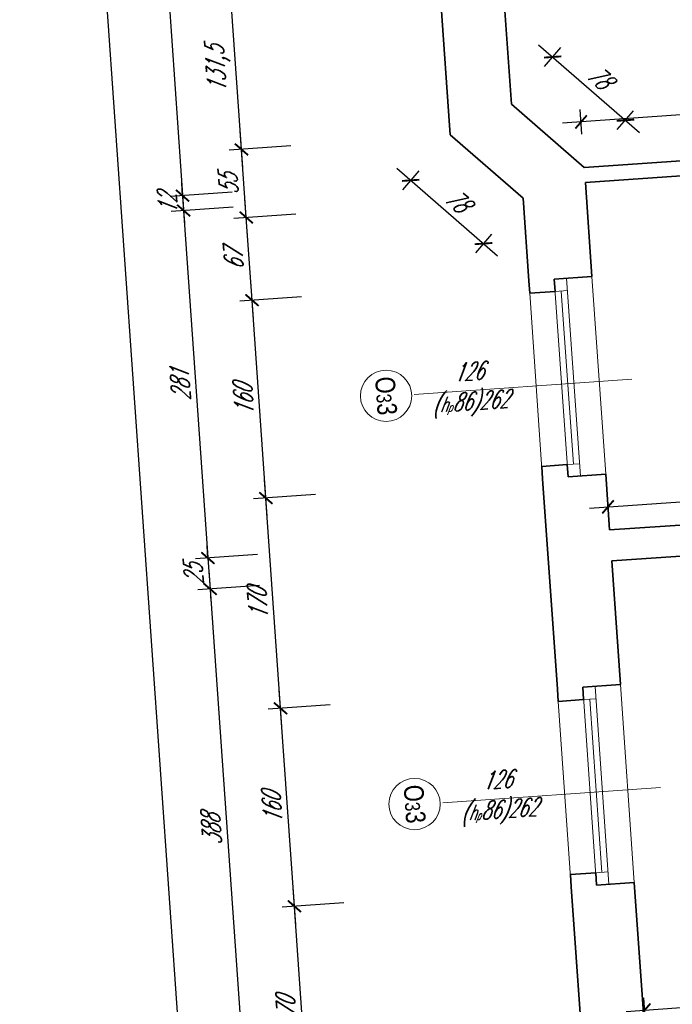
# Model space of a CAD drawing. Header units: millimetres. Extents: x 402 to 79005, y -7782 to 89952.
# Tile 96 of 256: x 21522 to 22048, y 23852 to 24646. Entities that reach past the tile are written whole.
import ezdxf

# ---------------------------------------------------------------- set-up
doc = ezdxf.new("R2010")
doc.units = ezdxf.units.MM
doc.header["$LTSCALE"] = 10
doc.layers.get('0').update_dxf_attribs({"lineweight": 0})
doc.layers.get('Defpoints').update_dxf_attribs({"color": 253})
for name, color, linetype, lineweight in [('01 parter - ściany', 253, 'Continuous', 35), ('03-01_okna', 253, 'Continuous', 15), ('04-1_widok', 253, 'Continuous', 5), ('05-01_wymiary', 253, 'Continuous', 5), ('05-03_opis', 253, 'Continuous', 5)]:
    doc.layers.add(name, color=color, linetype=linetype, lineweight=lineweight)
doc.styles.add('ariel', font='ARIAL.TTF', dxfattribs={"width": 0.8})
doc.styles.add('ariel_wym', font='simplex.shx', dxfattribs={"width": 0.65, "oblique": 25})
doc.dimstyles.new('ariel 50', dxfattribs={"dimtxt": 15, "dimasz": 10, "dimexe": 10, "dimexo": 0, "dimgap": 5, "dimtad": 1, "dimdec": 1, "dimrnd": 0.5, "dimtxsty": 'ariel_wym', "dimblk": 'ARCHTICK', "dimcen": 2.5, "dimdle": 15, "dimazin": 0, "dimtfac": 1, "dimtdec": 1, "dimtix": 1, "dimtmove": 0, "dimatfit": 3, "dimldrblk": 'DOT', "dimfxl": 0, "dimarcsym": 0})
doc.dimstyles.new('ariel 50 wnętrze', dxfattribs={"dimtxt": 15, "dimasz": 10, "dimexe": 10, "dimexo": 0, "dimgap": 5, "dimtad": 1, "dimdec": 1, "dimrnd": 0.5, "dimtxsty": 'ariel_wym', "dimblk": 'ARCHTICK', "dimcen": 2.5, "dimdle": 15, "dimazin": 0, "dimtfac": 1, "dimtdec": 1, "dimtix": 1, "dimtmove": 0, "dimatfit": 3, "dimldrblk": 'DOT', "dimfxl": 0, "dimarcsym": 0})

# ---------------------------------------------------------------- blocks, each defined once
blk = doc.blocks.new('_ArchTick')
at = {"color": 0, "linetype": 'ByBlock', "const_width": 0.15}
blk.add_lwpolyline([(-0.5, -0.5), (0.5, 0.5)], dxfattribs=at)
blk = doc.blocks.new('*D1889')
at = {"layer": '05-01_wymiary', "color": 0, "lineweight": -2}
for p, q in [((21756.02, 23746.88), (21742.07, 23946.39)), ((21783.02, 23934.22), (21733.14, 23930.73)), ((21794.88, 23764.63), (21745, 23761.15))]:
    blk.add_line(p, q, dxfattribs=at)
at = {"layer": 'Defpoints', "color": 0}
for p in [(22017.2, 23950.59), (21743.12, 23931.43), (22029.06, 23781.01)]:
    blk.add_point(p, dxfattribs=at)
at = {"layer": '05-01_wymiary', "color": 0, "lineweight": -2, "xscale": 10, "yscale": 10, "zscale": 10}
for p, rotation in [((21743.12, 23931.43), 94.00000000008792), ((21754.98, 23761.84), 274.0000000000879)]:
    blk.add_blockref('_ArchTick', p, dxfattribs=dict(at, rotation=rotation))
at = {"layer": '05-01_wymiary', "color": 0, "insert": (21736.58, 23845.76), "char_height": 15, "attachment_point": 5, "rotation": 94, "style": 'ariel_wym'}
blk.add_mtext('170', dxfattribs=at)
blk = doc.blocks.new('_Dot')
at = {"color": 0, "linetype": 'ByBlock', "lineweight": -2}
blk.add_line((-0.5, 0), (-1, 0), dxfattribs=at)
at = {"color": 0, "linetype": 'ByBlock', "const_width": 0.5}
blk.add_lwpolyline([(-0.25, 0, 1), (0.25, 0, 1)], format="xyb", close=True, dxfattribs=at)
blk = doc.blocks.new('*D1890')
at = {"layer": '05-01_wymiary', "color": 0, "lineweight": -2}
for p, q in [((21744.16, 23916.47), (21730.91, 24106)), ((21771.86, 24093.83), (21721.98, 24090.34)), ((21783.02, 23934.22), (21733.14, 23930.73))]:
    blk.add_line(p, q, dxfattribs=at)
at = {"layer": 'Defpoints', "color": 0}
for p in [(22006.04, 24110.21), (21731.96, 24091.04), (22017.2, 23950.59)]:
    blk.add_point(p, dxfattribs=at)
at = {"layer": '05-01_wymiary', "color": 0, "lineweight": -2, "xscale": 10, "yscale": 10, "zscale": 10}
for p, rotation in [((21731.96, 24091.04), 94.00000000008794), ((21743.12, 23931.43), 274.0000000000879)]:
    blk.add_blockref('_ArchTick', p, dxfattribs=dict(at, rotation=rotation))
at = {"layer": '05-01_wymiary', "color": 0, "insert": (21725.07, 24010.36), "char_height": 15, "attachment_point": 5, "rotation": 94, "style": 'ariel_wym'}
blk.add_mtext('160', dxfattribs=at)
blk = doc.blocks.new('*D1891')
at = {"layer": '05-01_wymiary', "color": 0, "lineweight": -2}
for p, q in [((21733, 24076.08), (21719.05, 24275.59)), ((21760, 24263.42), (21710.12, 24259.93)), ((21771.86, 24093.83), (21721.98, 24090.34))]:
    blk.add_line(p, q, dxfattribs=at)
at = {"layer": 'Defpoints', "color": 0}
for p in [(21994.18, 24279.79), (21720.1, 24260.63), (22006.04, 24110.21)]:
    blk.add_point(p, dxfattribs=at)
at = {"layer": '05-01_wymiary', "color": 0, "lineweight": -2, "xscale": 10, "yscale": 10, "zscale": 10}
for p, rotation in [((21720.1, 24260.63), 94.00000000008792), ((21731.96, 24091.04), 274.0000000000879)]:
    blk.add_blockref('_ArchTick', p, dxfattribs=dict(at, rotation=rotation))
at = {"layer": '05-01_wymiary', "color": 0, "insert": (21713.56, 24174.96), "char_height": 15, "attachment_point": 5, "rotation": 94, "style": 'ariel_wym'}
blk.add_mtext('170', dxfattribs=at)
blk = doc.blocks.new('*D1892')
at = {"layer": '05-01_wymiary', "color": 0, "lineweight": -2}
for p, q in [((21721.15, 24245.66), (21707.89, 24435.2)), ((21748.84, 24423.03), (21698.96, 24419.54)), ((21760, 24263.42), (21710.12, 24259.93))]:
    blk.add_line(p, q, dxfattribs=at)
at = {"layer": 'Defpoints', "color": 0}
for p in [(21983.02, 24439.4), (21708.94, 24420.24), (21994.18, 24279.79)]:
    blk.add_point(p, dxfattribs=at)
at = {"layer": '05-01_wymiary', "color": 0, "lineweight": -2, "xscale": 10, "yscale": 10, "zscale": 10}
for p, rotation in [((21708.94, 24420.24), 94.00000000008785), ((21720.1, 24260.63), 274.0000000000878)]:
    blk.add_blockref('_ArchTick', p, dxfattribs=dict(at, rotation=rotation))
at = {"layer": '05-01_wymiary', "color": 0, "insert": (21702.05, 24339.56), "char_height": 15, "attachment_point": 5, "rotation": 94, "style": 'ariel_wym'}
blk.add_mtext('160', dxfattribs=at)
blk = doc.blocks.new('*D1893')
at = {"layer": '05-01_wymiary', "color": 0, "lineweight": -2}
for p, q in [((21709.98, 24405.27), (21703.23, 24501.91)), ((21744.18, 24489.74), (21694.3, 24486.25)), ((21748.84, 24423.03), (21698.96, 24419.54))]:
    blk.add_line(p, q, dxfattribs=at)
at = {"layer": 'Defpoints', "color": 0}
for p in [(21927.48, 24502.56), (21704.27, 24486.95), (21983.02, 24439.4)]:
    blk.add_point(p, dxfattribs=at)
at = {"layer": '05-01_wymiary', "color": 0, "lineweight": -2, "xscale": 10, "yscale": 10, "zscale": 10}
for p, rotation in [((21704.27, 24486.95), 94.00000000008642), ((21708.94, 24420.24), 274.0000000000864)]:
    blk.add_blockref('_ArchTick', p, dxfattribs=dict(at, rotation=rotation))
at = {"layer": '05-01_wymiary', "color": 0, "insert": (21694.14, 24452.72), "char_height": 15, "attachment_point": 5, "rotation": 94, "style": 'ariel_wym'}
blk.add_mtext('67', dxfattribs=at)
blk = doc.blocks.new('*D1894')
at = {"layer": '05-01_wymiary', "color": 0, "lineweight": -2}
for p, q in [((21705.32, 24471.98), (21699.39, 24556.78)), ((21740.34, 24544.6), (21690.46, 24541.12)), ((21744.18, 24489.74), (21694.3, 24486.25))]:
    blk.add_line(p, q, dxfattribs=at)
at = {"layer": 'Defpoints', "color": 0}
for p in [(21868.77, 24553.59), (21700.44, 24541.81), (21927.48, 24502.56)]:
    blk.add_point(p, dxfattribs=at)
at = {"layer": '05-01_wymiary', "color": 0, "lineweight": -2, "xscale": 10, "yscale": 10, "zscale": 10}
for p, rotation in [((21700.44, 24541.81), 94.00000000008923), ((21704.27, 24486.95), 274.0000000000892)]:
    blk.add_blockref('_ArchTick', p, dxfattribs=dict(at, rotation=rotation))
at = {"layer": '05-01_wymiary', "color": 0, "insert": (21689.88, 24513.51), "char_height": 15, "attachment_point": 5, "rotation": 94, "style": 'ariel_wym'}
blk.add_mtext('55', dxfattribs=at)
blk = doc.blocks.new('*D1895')
at = {"layer": '05-01_wymiary', "color": 0, "lineweight": -2}
for p, q in [((21701.48, 24526.85), (21690.21, 24688.08)), ((21731.16, 24675.91), (21681.28, 24672.42)), ((21740.34, 24544.6), (21690.46, 24541.12))]:
    blk.add_line(p, q, dxfattribs=at)
at = {"layer": 'Defpoints', "color": 0}
for p in [(21910.47, 24688.45), (21691.25, 24673.12), (21868.77, 24553.59)]:
    blk.add_point(p, dxfattribs=at)
at = {"layer": '05-01_wymiary', "color": 0, "lineweight": -2, "xscale": 10, "yscale": 10, "zscale": 10}
for p, rotation in [((21691.25, 24673.12), 94.00000000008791), ((21700.44, 24541.81), 274.0000000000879)]:
    blk.add_blockref('_ArchTick', p, dxfattribs=dict(at, rotation=rotation))
at = {"layer": '05-01_wymiary', "color": 0, "insert": (21681.95, 24606.49), "char_height": 15, "attachment_point": 5, "rotation": 94, "style": 'ariel_wym'}
blk.add_mtext('131,5', dxfattribs=at)
blk = doc.blocks.new('*D1907')
at = {"layer": '05-01_wymiary', "color": 0, "lineweight": -2}
for p, q in [((21607.51, 25153.95), (21653.97, 24489.57)), ((21648.46, 25141.77), (21598.58, 25138.29)), ((21692.82, 24507.32), (21642.95, 24503.84))]:
    blk.add_line(p, q, dxfattribs=at)
at = {"layer": 'Defpoints', "color": 0}
for p in [(21917.67, 25160.6), (21976.88, 24527.19), (21652.92, 24504.53)]:
    blk.add_point(p, dxfattribs=at)
at = {"layer": '05-01_wymiary', "color": 0, "lineweight": -2, "xscale": 10, "yscale": 10, "zscale": 10}
for p, rotation in [((21608.56, 25138.98), 94.00000000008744), ((21652.92, 24504.53), 274.0000000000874)]:
    blk.add_blockref('_ArchTick', p, dxfattribs=dict(at, rotation=rotation))
at = {"layer": '05-01_wymiary', "color": 0, "insert": (21618.27, 24820.89), "char_height": 15, "attachment_point": 5, "rotation": 94, "style": 'ariel_wym'}
blk.add_mtext('636', dxfattribs=at)
blk = doc.blocks.new('*D1908')
at = {"layer": '05-01_wymiary', "color": 0, "lineweight": -2}
for p, q in [((21652.92, 24504.53), (21652.22, 24514.51)), ((21692.82, 24507.32), (21642.95, 24503.84)), ((21652.92, 24504.53), (21653.76, 24492.56)), ((21693.66, 24495.35), (21643.78, 24491.87)), ((21653.76, 24492.56), (21654.46, 24482.59))]:
    blk.add_line(p, q, dxfattribs=at)
at = {"layer": 'Defpoints', "color": 0}
for p in [(21976.88, 24527.19), (21977.71, 24515.22), (21653.76, 24492.56)]:
    blk.add_point(p, dxfattribs=at)
at = {"layer": '05-01_wymiary', "color": 0, "lineweight": -2, "xscale": 10, "yscale": 10, "zscale": 10}
for p, rotation in [((21652.92, 24504.53), 274.0000000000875), ((21653.76, 24492.56), 94.0000000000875)]:
    blk.add_blockref('_ArchTick', p, dxfattribs=dict(at, rotation=rotation))
at = {"layer": '05-01_wymiary', "color": 0, "insert": (21640.87, 24497.68), "char_height": 15, "attachment_point": 5, "rotation": 94, "style": 'ariel_wym'}
blk.add_mtext('12', dxfattribs=at)
blk = doc.blocks.new('*D1909')
at = {"layer": '05-01_wymiary', "color": 0, "lineweight": -2}
for p, q in [((21652.71, 24507.53), (21674.41, 24197.28)), ((21693.66, 24495.35), (21643.78, 24491.87)), ((21713.26, 24215.04), (21663.38, 24211.55))]:
    blk.add_line(p, q, dxfattribs=at)
at = {"layer": 'Defpoints', "color": 0}
for p in [(21977.71, 24515.22), (21997.32, 24234.9), (21673.36, 24212.25)]:
    blk.add_point(p, dxfattribs=at)
at = {"layer": '05-01_wymiary', "color": 0, "lineweight": -2, "xscale": 10, "yscale": 10, "zscale": 10}
for p, rotation in [((21653.76, 24492.56), 94.00000000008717), ((21673.36, 24212.25), 274.0000000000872)]:
    blk.add_blockref('_ArchTick', p, dxfattribs=dict(at, rotation=rotation))
at = {"layer": '05-01_wymiary', "color": 0, "insert": (21651.09, 24351.53), "char_height": 15, "attachment_point": 5, "rotation": 94, "style": 'ariel_wym'}
blk.add_mtext('281', dxfattribs=at)
blk = doc.blocks.new('*D1910')
at = {"layer": '05-01_wymiary', "color": 0, "lineweight": -2}
for p, q in [((21673.36, 24212.25), (21672.66, 24222.22)), ((21713.26, 24215.04), (21663.38, 24211.55)), ((21673.36, 24212.25), (21675.1, 24187.31)), ((21715.01, 24190.1), (21665.13, 24186.61)), ((21675.1, 24187.31), (21675.8, 24177.33))]:
    blk.add_line(p, q, dxfattribs=at)
at = {"layer": 'Defpoints', "color": 0}
for p in [(21997.32, 24234.9), (21999.06, 24209.96), (21675.1, 24187.31)]:
    blk.add_point(p, dxfattribs=at)
at = {"layer": '05-01_wymiary', "color": 0, "lineweight": -2, "xscale": 10, "yscale": 10, "zscale": 10}
for p, rotation in [((21673.36, 24212.25), 274.0000000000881), ((21675.1, 24187.31), 94.00000000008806)]:
    blk.add_blockref('_ArchTick', p, dxfattribs=dict(at, rotation=rotation))
at = {"layer": '05-01_wymiary', "color": 0, "insert": (21661.76, 24198.91), "char_height": 15, "attachment_point": 5, "rotation": 94, "style": 'ariel_wym'}
blk.add_mtext('25', dxfattribs=at)
blk = doc.blocks.new('*D1911')
at = {"layer": '05-01_wymiary', "color": 0, "lineweight": -2}
for p, q in [((21674.06, 24202.27), (21703.22, 23785.29)), ((21715.01, 24190.1), (21665.13, 24186.61)), ((21742.07, 23803.04), (21692.19, 23799.56))]:
    blk.add_line(p, q, dxfattribs=at)
at = {"layer": 'Defpoints', "color": 0}
for p in [(21999.06, 24209.96), (22026.13, 23822.91), (21702.17, 23800.25)]:
    blk.add_point(p, dxfattribs=at)
at = {"layer": '05-01_wymiary', "color": 0, "lineweight": -2, "xscale": 10, "yscale": 10, "zscale": 10}
for p, rotation in [((21675.1, 24187.31), 94.00000000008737), ((21702.17, 23800.25), 274.0000000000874)]:
    blk.add_blockref('_ArchTick', p, dxfattribs=dict(at, rotation=rotation))
at = {"layer": '05-01_wymiary', "color": 0, "insert": (21676.17, 23992.91), "char_height": 15, "attachment_point": 5, "rotation": 94, "style": 'ariel_wym'}
blk.add_mtext('388', dxfattribs=at)
blk = doc.blocks.new('*D1920')
at = {"layer": '05-01_wymiary', "color": 0, "lineweight": -2}
for p, q in [((21840.36, 21107.27), (21530.5, 25538.51)), ((21571.44, 25526.34), (21521.57, 25522.85)), ((21879.21, 21125.03), (21829.34, 21121.54))]:
    blk.add_line(p, q, dxfattribs=at)
at = {"layer": 'Defpoints', "color": 0}
for p in [(21854.5, 25546.13), (21531.54, 25523.55), (22246.18, 21150.69)]:
    blk.add_point(p, dxfattribs=at)
at = {"layer": '05-01_wymiary', "color": 0, "lineweight": -2, "xscale": 10, "yscale": 10, "zscale": 10}
for p, rotation in [((21531.54, 25523.55), 94.00000000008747), ((21839.31, 21122.24), 274.0000000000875)]:
    blk.add_blockref('_ArchTick', p, dxfattribs=dict(at, rotation=rotation))
at = {"layer": '05-01_wymiary', "color": 0, "insert": (21672.96, 23322.02), "char_height": 15, "attachment_point": 5, "rotation": 94, "style": 'ariel_wym'}
blk.add_mtext('4412', dxfattribs=at)
blk = doc.blocks.new('*D1993')
at = {"layer": '05-01_wymiary', "color": 0, "lineweight": -2}
for p, q in [((22222.93, 24571.37), (22221.53, 24591.32)), ((22237.19, 24582.39), (21959.34, 24562.96)), ((21975, 24554.03), (21973.6, 24573.99))]:
    blk.add_line(p, q, dxfattribs=at)
at = {"layer": 'Defpoints', "color": 0}
for p in [(21974.3, 24564.01), (22224.81, 24544.52), (21976.88, 24527.19)]:
    blk.add_point(p, dxfattribs=at)
at = {"layer": '05-01_wymiary', "color": 0, "lineweight": -2, "xscale": 10, "yscale": 10, "zscale": 10}
for p, rotation in [((22222.23, 24581.35), 3.999999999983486), ((21974.3, 24564.01), 183.9999999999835)]:
    blk.add_blockref('_ArchTick', p, dxfattribs=dict(at, rotation=rotation))
at = {"layer": '05-01_wymiary', "color": 0, "insert": (22097.3, 24586.57), "char_height": 15, "attachment_point": 5, "rotation": 4, "style": 'ariel_wym'}
blk.add_mtext('248,5', dxfattribs=at)
blk = doc.blocks.new('*D1994')
at = {"layer": '05-01_wymiary', "color": 0, "lineweight": -2}
for p, q in [((21940.03, 24626.22), (22021.37, 24555.51)), ((21944.79, 24608.83), (21957.91, 24623.92)), ((22003.49, 24557.8), (22016.61, 24572.9))]:
    blk.add_line(p, q, dxfattribs=at)
at = {"layer": 'Defpoints', "color": 0}
for p in [(21918.17, 24578.22), (22010.05, 24565.35), (21976.88, 24527.19)]:
    blk.add_point(p, dxfattribs=at)
at = {"layer": '05-01_wymiary', "color": 0, "lineweight": -2, "xscale": 10, "yscale": 10, "zscale": 10}
for p, rotation in [((21951.35, 24616.38), 139.0000000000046), ((22010.05, 24565.35), 319.0000000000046)]:
    blk.add_blockref('_ArchTick', p, dxfattribs=dict(at, rotation=rotation))
at = {"layer": '05-01_wymiary', "color": 0, "insert": (21988.9, 24600.3), "char_height": 15, "attachment_point": 5, "rotation": 319, "style": 'ariel_wym'}
blk.add_mtext('78', dxfattribs=at)
blk = doc.blocks.new('*D1997')
at = {"layer": '05-01_wymiary', "color": 0, "lineweight": -2}
for p, q in [((21825.57, 24526.75), (21906.91, 24456.03)), ((21843.45, 24524.45), (21830.33, 24509.36)), ((21902.15, 24473.42), (21889.03, 24458.33))]:
    blk.add_line(p, q, dxfattribs=at)
at = {"layer": 'Defpoints', "color": 0}
for p in [(21868.77, 24553.59), (21927.48, 24502.56), (21895.59, 24465.88)]:
    blk.add_point(p, dxfattribs=at)
at = {"layer": '05-01_wymiary', "color": 0, "lineweight": -2, "xscale": 10, "yscale": 10, "zscale": 10}
for p, rotation in [((21836.89, 24516.9), 139.0000000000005), ((21895.59, 24465.88), 319.0000000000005)]:
    blk.add_blockref('_ArchTick', p, dxfattribs=dict(at, rotation=rotation))
at = {"layer": '05-01_wymiary', "color": 0, "insert": (21874.44, 24500.82), "char_height": 15, "attachment_point": 5, "rotation": 319, "style": 'ariel_wym'}
blk.add_mtext('78', dxfattribs=at)
blk = doc.blocks.new('*D1998')
at = {"layer": '05-01_wymiary', "color": 0, "lineweight": -2}
for p, q in [((22244.64, 24260.94), (22243.24, 24280.89)), ((21981.05, 24252.53), (22258.9, 24271.96)), ((21996.71, 24243.6), (21995.31, 24263.55))]:
    blk.add_line(p, q, dxfattribs=at)
at = {"layer": 'Defpoints', "color": 0}
for p in [(22243.94, 24270.92), (22245.24, 24252.24), (21997.32, 24234.9)]:
    blk.add_point(p, dxfattribs=at)
at = {"layer": '05-01_wymiary', "color": 0, "lineweight": -2, "xscale": 10, "yscale": 10, "zscale": 10}
for p, rotation in [((22243.94, 24270.92), 3.999999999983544), ((21996.01, 24253.58), 183.9999999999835)]:
    blk.add_blockref('_ArchTick', p, dxfattribs=dict(at, rotation=rotation))
at = {"layer": '05-01_wymiary', "color": 0, "insert": (22119, 24276.14), "char_height": 15, "attachment_point": 5, "rotation": 4, "style": 'ariel_wym'}
blk.add_mtext('248,5', dxfattribs=at)
blk = doc.blocks.new('*D2009')
at = {"layer": '05-01_wymiary', "color": 0, "lineweight": -2}
for p, q in [((22500.93, 23870.92), (22499.54, 23890.87)), ((22010.6, 23846.66), (22515.2, 23881.94)), ((22026.26, 23837.73), (22024.87, 23857.68))]:
    blk.add_line(p, q, dxfattribs=at)
at = {"layer": 'Defpoints', "color": 0}
for p in [(22500.24, 23880.89), (22501.96, 23856.18), (22027.29, 23822.99)]:
    blk.add_point(p, dxfattribs=at)
at = {"layer": '05-01_wymiary', "color": 0, "lineweight": -2, "xscale": 10, "yscale": 10, "zscale": 10}
for p, rotation in [((22500.24, 23880.89), 3.999999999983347), ((22025.57, 23847.7), 183.9999999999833)]:
    blk.add_blockref('_ArchTick', p, dxfattribs=dict(at, rotation=rotation))
at = {"layer": '05-01_wymiary', "color": 0, "insert": (22262.03, 23876.77), "char_height": 15, "attachment_point": 5, "rotation": 4, "style": 'ariel_wym'}
blk.add_mtext('476', dxfattribs=at)

msp = doc.modelspace()

# ---------------------------------------------------------------- linework, layer by layer
at = {"layer": '01 parter - ściany'}
for p, q in [((21868.772, 24553.585), (21858.893, 24694.865)), ((21918.175, 24578.216), (21910.467, 24688.447)), ((21976.877, 24527.187), (21918.175, 24578.216)), ((21927.475, 24502.556), (21868.772, 24553.585)), ((21976.877, 24527.187), (22224.806, 24544.524)), ((21977.714, 24515.216), (22225.643, 24532.553)), ((21983.016, 24439.401), (21977.714, 24515.216)), ((21932.14, 24435.844), (21927.475, 24502.556)), ((21932.838, 24425.868), (21932.14, 24435.844)), ((21983.016, 24439.401), (21952.59, 24437.274)), ((21952.59, 24437.274), (21953.288, 24427.298)), ((21953.288, 24427.298), (21932.838, 24425.868)), ((21963.054, 24287.639), (21942.604, 24286.209)), ((21942.604, 24286.209), (21943.301, 24276.233)), ((21963.751, 24277.664), (21963.054, 24287.639)), ((21955.16, 24106.648), (21943.301, 24276.233)), ((21994.177, 24279.791), (21963.751, 24277.664)), ((21997.316, 24234.901), (21994.177, 24279.791)), ((21997.316, 24234.901), (22245.245, 24252.238)), ((21999.06, 24209.962), (22246.989, 24227.298)), ((22006.035, 24110.205), (21999.06, 24209.962)), ((22006.035, 24110.205), (21975.61, 24108.078)), ((21955.857, 24096.672), (21955.16, 24106.648)), ((21975.61, 24108.078), (21976.307, 24098.102)), ((21976.307, 24098.102), (21955.857, 24096.672)), ((21986.073, 23958.443), (21965.623, 23957.013)), ((21986.771, 23948.467), (21986.073, 23958.443)), ((21965.623, 23957.013), (21966.321, 23947.037)), ((22017.196, 23950.595), (21986.771, 23948.467)), ((22026.125, 23822.907), (22017.196, 23950.595)), ((21978.179, 23777.451), (21966.321, 23947.037))]:
    msp.add_line(p, q, dxfattribs=at)
at = {"layer": '03-01_okna', "linetype": 'Continuous', "lineweight": 0}
for p, q in [((21963.751, 24277.664), (21952.59, 24437.274)), ((21973.727, 24278.361), (21962.566, 24437.971)), ((21963.263, 24427.996), (21953.288, 24427.298)), ((21968.041, 24287.988), (21958.276, 24427.647)), ((21943.301, 24276.233), (21932.838, 24425.868)), ((21973.029, 24288.337), (21963.054, 24287.639)), ((21996.746, 23949.165), (21985.585, 24108.775)), ((21986.771, 23948.467), (21975.61, 24108.078)), ((21966.321, 23947.037), (21955.857, 24096.672)), ((21986.283, 24098.8), (21976.307, 24098.102)), ((21991.061, 23958.792), (21981.295, 24098.451)), ((21996.049, 23959.141), (21986.073, 23958.443))]:
    msp.add_line(p, q, dxfattribs=at)
at = {"layer": '04-1_widok'}
for p, q in [((21983.016, 24439.401), (21994.177, 24279.791)), ((22006.035, 24110.205), (22017.196, 23950.595))]:
    msp.add_line(p, q, dxfattribs=at)
at = {"layer": '05-03_opis', "lineweight": 0}
for p, q in [((22015.266, 24356.449), (21839.677, 24344.171)), ((22038.285, 24027.253), (21862.696, 24014.974))]:
    msp.add_line(p, q, dxfattribs=at)
for centre in [(21817.008, 24343.087), (21840.028, 24013.89)]:
    msp.add_circle(centre, 20.689, dxfattribs=at)

# ---------------------------------------------------------------- texts
at = {"layer": '05-03_opis', "lineweight": 0, "attachment_point": 5}
for s, insert, char_height, width, rotation, style in [('126\\P({\\H0.8333x;h\\H0.6x;p}86)262', (21884.375, 24348.37), 14.4, 62.66128, 4, 'ariel_wym'), ('O{\\H0.7576x;3}3', (21817.008, 24343.087), 15.84, 75.19353, 274, 'ariel'), ('126\\P({\\H0.8333x;h\\H0.6x;p}86)262', (21907.395, 24019.173), 14.4, 62.66128, 4, 'ariel_wym'), ('O{\\H0.7576x;3}3', (21840.028, 24013.89), 15.84, 75.19353, 274, 'ariel')]:
    msp.add_mtext(s, dxfattribs=dict(at, insert=insert, char_height=char_height, width=width, rotation=rotation, style=style))

# ---------------------------------------------------------------- dimensions: what is measured, and where the dimension line sits
at = {"layer": '05-01_wymiary'}
for base, p1, p2, angle, dimstyle, picture, middle in [((21531.542, 25523.549), (22246.181, 21150.689), (21854.501, 25546.133), 94, 'ariel 50', '*D1920', (21672.958, 23322.021)), ((22243.939, 24270.915), (21997.316, 24234.901), (22245.245, 24252.238), 4, 'ariel 50 wnętrze', '*D1998', (22119.003, 24276.141)), ((22500.235, 23880.894), (22027.295, 23822.989), (22501.963, 23856.181), 4, 'ariel 50 wnętrze', '*D2009', (22262.029, 23876.768))]:
    dim = msp.add_linear_dim(base=base, p1=p1, p2=p2, angle=angle, dimstyle=dimstyle, dxfattribs=at)
    dim.commit()
    dim.dimension.update_dxf_attribs({"geometry": picture, "text_midpoint": middle})
for base, p1, p2, angle, dimstyle, picture, middle in [((21652.921, 24504.534), (21917.673, 25160.6), (21976.877, 24527.187), 94, 'ariel 50', '*D1907', (21618.269, 24820.887)), ((21691.254, 24673.118), (21868.772, 24553.585), (21910.467, 24688.447), 94, 'ariel 50', '*D1895', (21681.951, 24606.495)), ((21974.302, 24564.01), (22224.806, 24544.524), (21976.877, 24527.187), 4, 'ariel 50 wnętrze', '*D1993', (22097.295, 24586.573)), ((21700.436, 24541.814), (21927.475, 24502.556), (21868.772, 24553.585), 94, 'ariel 50', '*D1894', (21689.885, 24513.509)), ((21653.758, 24492.563), (21976.877, 24527.187), (21977.714, 24515.216), 94, 'ariel 50', '*D1908', (21640.87, 24497.676)), ((21673.36, 24212.247), (21977.714, 24515.216), (21997.316, 24234.901), 94, 'ariel 50', '*D1909', (21651.089, 24351.533)), ((21704.273, 24486.948), (21983.016, 24439.401), (21927.475, 24502.556), 94, 'ariel 50', '*D1893', (21694.136, 24452.72)), ((21708.938, 24420.236), (21994.177, 24279.791), (21983.016, 24439.401), 94, 'ariel 50', '*D1892', (21702.049, 24339.559)), ((21720.099, 24260.626), (22006.035, 24110.205), (21994.177, 24279.791), 94, 'ariel 50', '*D1891', (21713.558, 24174.961)), ((21675.103, 24187.308), (21997.316, 24234.901), (21999.06, 24209.962), 94, 'ariel 50', '*D1910', (21661.762, 24198.906)), ((21702.169, 23800.254), (21999.06, 24209.962), (22026.125, 23822.907), 94, 'ariel 50', '*D1911', (21676.167, 23992.909)), ((21731.957, 24091.04), (22017.196, 23950.595), (22006.035, 24110.205), 94, 'ariel 50', '*D1890', (21725.068, 24010.363)), ((21743.118, 23931.43), (22029.055, 23781.009), (22017.196, 23950.595), 94, 'ariel 50', '*D1889', (21736.578, 23845.765))]:
    dim = msp.add_linear_dim(base=base, p1=p1, p2=p2, angle=angle, dimstyle=dimstyle, override={"dimtmove": 1}, dxfattribs=at)
    dim.commit()
    dim.dimension.update_dxf_attribs({"geometry": picture, "text_midpoint": middle})
for p1, p2, distance, picture, middle in [((21918.175, 24578.216), (21976.877, 24527.187), 50.564, '*D1994', (21988.9, 24600.297)), ((21868.772, 24553.585), (21927.475, 24502.556), -48.602, '*D1997', (21874.439, 24500.824))]:
    dim = msp.add_aligned_dim(p1=p1, p2=p2, distance=distance, dimstyle='ariel 50 wnętrze', dxfattribs=at)
    dim.commit()
    dim.dimension.update_dxf_attribs({"geometry": picture, "text_midpoint": middle})

doc.saveas('drawing.dxf')
